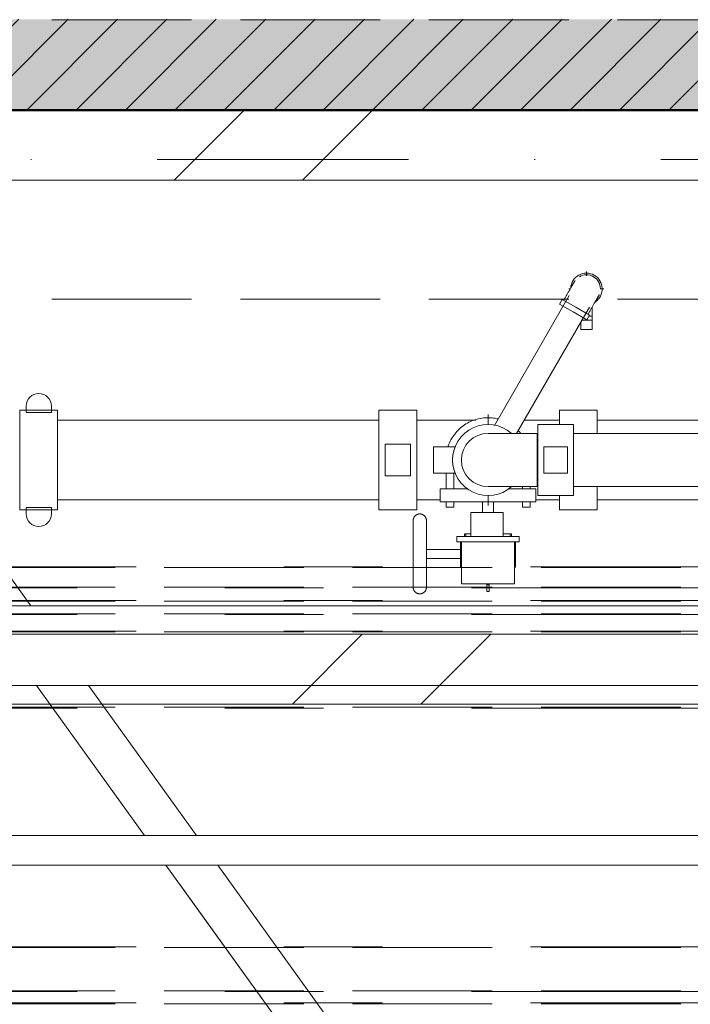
# Model space of a CAD drawing. Header units: centimetres. Extents: x -996 to 7161, y -1849 to 2591.
# Tile 19 of 49: x 1658 to 1754, y -350 to -209. Entities that reach past the tile are written whole.
import ezdxf
from ezdxf.enums import TextEntityAlignment as Align

# ---------------------------------------------------------------- set-up
doc = ezdxf.new("R2010")
doc.units = ezdxf.units.CM
doc.header["$LTSCALE"] = 0.1
doc.header["$MEASUREMENT"] = 0
for name, pattern in [('Krawędzie ukryte', [270, 200, -70]), ('Kropki i Kreski', [720, 360, -180, 0, -180]), ('Przerywana podwójnie', [1093.611073, 529.166651, -211.666656, 141.111112, -211.666656])]:
    doc.linetypes.add(name, pattern=pattern)
for name, color, linetype in [('2_instalacje pompownia.ISTN', 7, 'Continuous'), ('2_stropy.K_IR', 7, 'Continuous'), ('2_ściany wewnętrzne.ISTN', 7, 'Continuous'), ('3_opisy.K_IR', 7, 'Continuous'), ('3_pompownia.K_IR', 7, 'Continuous'), ('4_osie.ISTN', 7, 'Continuous'), ('5_opisy.K_IR', 7, 'Continuous')]:
    doc.layers.add(name, color=color, linetype=linetype)
doc.styles.add('GENERATED_STYLE_1', font='txt')
doc.dimstyles.new('GENERATED_STYLE__5', dxfattribs={"dimtxt": 0.18, "dimasz": 18.24, "dimexe": 0.18, "dimexo": 0.0625, "dimgap": 0.09, "dimtad": 0, "dimtih": 1, "dimtoh": 1, "dimdec": 4, "dimzin": 0, "dimdsep": 46, "dimcen": 0.09, "dimadec": 0, "dimazin": 0, "dimtfac": 1, "dimtdec": 4, "dimtmove": 0, "dimatfit": 3, "dimldrblk": 'ARROWHEAD_5', "dimfxl": 1, "dimtolj": 1, "dimtzin": 0, "dimarcsym": 0})

# ---------------------------------------------------------------- blocks, each defined once
blk = doc.blocks.new('Strop_12_1', base_point=(1602.63, -306.86))
at = {"layer": '2_stropy.K_IR', "linetype": 'Continuous', "lineweight": 0, "true_color": 0x00c600}
h = blk.add_hatch(dxfattribs=at)
h.set_pattern_fill('Podwójny_szraf_1_4_0001', color=92, style=0, pattern_type=2)
h.set_pattern_definition([(45, (0, 0), (-45.962, 45.962), []), (45, (-9.19, 9.19), (-45.962, 45.962), [])])
h.paths.add_polyline_path([(1602.63, -306.86), (1832.63, -306.86), (1832.63, -221.86), (1602.63, -221.86)])
h.paths.add_polyline_path([(1612.63, -231.86), (1822.63, -231.86), (1822.63, -296.86), (1612.63, -296.86)], flags=0)
at = {"layer": '2_stropy.K_IR', "color": 7, "linetype": 'Continuous', "lineweight": 9, "flags": 128}
for points in [[(1602.63, -306.86), (1832.63, -306.86), (1832.63, -221.86), (1602.63, -221.86)], [(1612.63, -231.86), (1822.63, -231.86), (1822.63, -296.86), (1612.63, -296.86)]]:
    blk.add_lwpolyline(points, close=True, dxfattribs=at)
blk = doc.blocks.new('Ściana_14_1', base_point=(1398.32, -221.86))
at = {"layer": '2_ściany wewnętrzne.ISTN', "linetype": 'Continuous', "lineweight": 0, "true_color": 0xffaaaa}
blk.add_hatch(color=21, dxfattribs=at).paths.add_polyline_path([(1398.32, -208.91), (1398.63, -208.91), (1398.63, -221.86), (1834.63, -221.86), (1834.63, -208.86), (1398.32, -208.86)])
h = blk.add_hatch(dxfattribs=at)
h.set_pattern_fill('Bloczki_ceramiczne_0001', color=21, style=0, pattern_type=2)
h.set_pattern_definition([(45, (0, 0), (-3.535534, 3.535534), [])])
h.paths.add_polyline_path([(1398.32, -208.91), (1398.63, -208.91), (1398.63, -221.86), (1834.63, -221.86), (1834.63, -208.86), (1398.32, -208.86)])
at = {"layer": '2_ściany wewnętrzne.ISTN', "color": 8, "linetype": 'Continuous', "lineweight": 50, "flags": 128}
blk.add_lwpolyline([(1398.63, -221.86), (1847.63, -221.86)], dxfattribs=at)
blk = doc.blocks.new('Standardowy znacznik osi[8]_1', base_point=(3832.51, -228.91))
at = {"layer": '4_osie.ISTN', "color": 252, "linetype": 'Kropki i Kreski', "lineweight": 0}
blk.add_line((3732.51, -228.91), (-339.9, -228.91), dxfattribs=at)
at = {"layer": '4_osie.ISTN', "color": 252, "lineweight": 0, "style": 'GENERATED_STYLE_1'}
for tag, p in [('AC_MarkerText_1_1', (-479.9, -226.91)), ('AC_MarkerText_1_0', (3872.51, -226.91))]:
    blk.add_attdef(tag, text='', height=35, rotation=360, dxfattribs=at).set_placement(p, align=Align.MIDDLE_CENTER)
blk = doc.blocks.new('Rura 22[12]_1', base_point=(2103.7, -301.92))
at = {"layer": '2_instalacje pompownia.ISTN', "color": 252, "linetype": 'Przerywana podwójnie', "lineweight": 15}
for p, q in [((1293.7, -296.42), (2103.7, -296.42)), ((2103.7, -307.42), (1293.7, -307.42))]:
    blk.add_line(p, q, dxfattribs=at)
at = {"layer": '2_instalacje pompownia.ISTN', "color": 252, "linetype": 'Krawędzie ukryte', "lineweight": 15}
for p, q in [((2103.7, -296.52), (1293.7, -296.52)), ((2103.7, -307.32), (1293.7, -307.32))]:
    blk.add_line(p, q, dxfattribs=at)
blk = doc.blocks.new('Rura 22[13]_1', base_point=(2103.7, -353.63))
at = {"layer": '2_instalacje pompownia.ISTN', "color": 252, "linetype": 'Przerywana podwójnie', "lineweight": 15}
blk.add_line((1293.7, -349.63), (2103.7, -349.63), dxfattribs=at)
at = {"layer": '2_instalacje pompownia.ISTN', "color": 252, "linetype": 'Krawędzie ukryte', "lineweight": 15}
blk.add_line((2103.7, -349.73), (1293.7, -349.73), dxfattribs=at)
blk = doc.blocks.new('Rura 22[16]_1', base_point=(2103.7, -293.04))
at = {"layer": '2_instalacje pompownia.ISTN', "color": 252, "linetype": 'Przerywana podwójnie', "lineweight": 15}
for p, q in [((1293.7, -292.04), (2103.7, -292.04)), ((2103.7, -294.04), (1293.7, -294.04))]:
    blk.add_line(p, q, dxfattribs=at)
at = {"layer": '2_instalacje pompownia.ISTN', "color": 252, "linetype": 'Krawędzie ukryte', "lineweight": 15}
for p, q in [((2103.7, -292.14), (1293.7, -292.14)), ((2103.7, -293.94), (1293.7, -293.94))]:
    blk.add_line(p, q, dxfattribs=at)
blk = doc.blocks.new('Rura 22[17]_1', base_point=(2103.7, -288.7))
at = {"layer": '2_instalacje pompownia.ISTN', "color": 252, "linetype": 'Przerywana podwójnie', "lineweight": 15}
for p, q in [((1293.7, -287.2), (2103.7, -287.2)), ((2103.7, -290.2), (1293.7, -290.2))]:
    blk.add_line(p, q, dxfattribs=at)
at = {"layer": '2_instalacje pompownia.ISTN', "color": 252, "linetype": 'Krawędzie ukryte', "lineweight": 15}
for p, q in [((2103.7, -287.3), (1293.7, -287.3)), ((2103.7, -290.1), (1293.7, -290.1))]:
    blk.add_line(p, q, dxfattribs=at)
blk = doc.blocks.new('Rura 22[18]_1', base_point=(2103.7, -344.8))
at = {"layer": '2_instalacje pompownia.ISTN', "color": 252, "linetype": 'Przerywana podwójnie', "lineweight": 15}
for p, q in [((1293.7, -341.6), (2103.7, -341.6)), ((2103.7, -348), (1293.7, -348))]:
    blk.add_line(p, q, dxfattribs=at)
at = {"layer": '2_instalacje pompownia.ISTN', "color": 252, "linetype": 'Krawędzie ukryte', "lineweight": 15}
for p, q in [((2103.7, -341.7), (1293.7, -341.7)), ((2103.7, -347.9), (1293.7, -347.9))]:
    blk.add_line(p, q, dxfattribs=at)
blk = doc.blocks.new('ARROWHEAD_5')
at = {"linetype": 'Continuous', "lineweight": 0}
blk.add_hatch(color=0, dxfattribs=at).paths.add_polyline_path([(-1, 0.2679), (0, 0), (-1, -0.2679)])
at = {"color": 0, "linetype": 'Continuous', "lineweight": 0}
blk.add_line((0, 0), (-1, 0), dxfattribs=at)

msp = doc.modelspace()

# ---------------------------------------------------------------- linework, layer by layer
at = {"layer": '3_opisy.K_IR', "color": 252, "linetype": 'Krawędzie ukryte', "lineweight": 15}
for points in [[(3518.63, -208.91), (858.63, -208.91)], [(3518.63, -248.91), (858.63, -248.91)]]:
    msp.add_lwpolyline(points, dxfattribs=at)
at = {"layer": '3_pompownia.K_IR', "color": 7, "linetype": 'Continuous', "lineweight": 0}
for p, q in [((1739.17, -245.57), (1739.17, -244.93)), ((1736.67, -247.43), (1736.87, -247.43)), ((1741.13, -247.43), (1741.67, -247.43)), ((1736.7, -248.39), (1726, -266.97)), ((1735.7, -248.94), (1735.32, -249.61)), ((1737.65, -250.07), (1735.7, -248.94)), ((1729.18, -268.12), (1739.59, -250.05)), ((1735.32, -249.61), (1737.27, -250.73)), ((1737.27, -250.73), (1739.22, -251.85)), ((1739.6, -251.19), (1737.65, -250.07)), ((1739.98, -250.19), (1739.89, -250.19)), ((1739.98, -251.93), (1739.98, -250.03)), ((1739.98, -250.19), (1739.98, -251.03)), ((1738.38, -253.23), (1738.38, -252.15)), ((1738.5, -251.93), (1739.18, -251.93)), ((1739.18, -251.93), (1739.98, -251.93)), ((1739.22, -251.85), (1739.6, -251.19)), ((1739.52, -251.33), (1739.98, -251.33)), ((1739.98, -251.33), (1739.98, -251.03)), ((1739.98, -251.33), (1739.98, -253.23)), ((1739.98, -253.23), (1738.38, -253.23)), ((1663.47, -264.77), (1658.06, -264.77)), ((1658.06, -279.07), (1658.06, -264.77)), ((1658.96, -264.2), (1658.96, -265.15)), ((1662.57, -265.15), (1662.57, -264.2)), ((1663.47, -264.77), (1663.47, -279.07)), ((1714.88, -264.77), (1709.46, -264.77)), ((1709.46, -264.77), (1709.46, -271.92)), ((1714.88, -271.92), (1714.88, -264.77)), ((1740.71, -264.77), (1735.3, -264.77)), ((1735.3, -264.77), (1735.3, -266.85)), ((1740.71, -268.11), (1740.71, -264.77)), ((1658.96, -265.15), (1662.57, -265.15)), ((1709.46, -266.21), (1663.47, -266.21)), ((1723.36, -266.21), (1714.88, -266.21)), ((1725.09, -266.03), (1725.09, -265.43)), ((1725.09, -266.85), (1725.09, -265.43)), ((1735.3, -266.21), (1730.28, -266.21)), ((1759.58, -266.21), (1740.71, -266.21)), ((1737.3, -266.85), (1732.22, -266.85)), ((1732.22, -266.85), (1732.22, -271.93)), ((1737.3, -271.93), (1737.3, -266.85)), ((1732.22, -268.12), (1732.1, -268.12)), ((1732.1, -268.12), (1732.1, -271.93)), ((1732.1, -271.93), (1732.1, -268.12)), ((1846.86, -268.12), (1737.3, -268.12)), ((1710.37, -269.64), (1710.37, -274.21)), ((1713.97, -269.64), (1710.37, -269.64)), ((1713.97, -274.21), (1713.97, -269.64)), ((1717.3, -270.02), (1717.3, -273.83)), ((1718.99, -270.02), (1720.38, -270.02)), ((1733.07, -270.02), (1733.07, -273.83)), ((1736.46, -273.83), (1736.46, -270.02)), ((1709.46, -271.92), (1709.46, -279.07)), ((1714.88, -279.07), (1714.88, -271.92)), ((1732.1, -271.93), (1732.1, -275.74)), ((1732.1, -275.74), (1732.1, -271.93)), ((1732.22, -271.93), (1732.22, -277.01)), ((1737.3, -277.01), (1737.3, -271.93)), ((1710.37, -274.21), (1713.97, -274.21)), ((1720.38, -273.83), (1718.99, -273.83)), ((1719.09, -273.83), (1719.09, -276.03)), ((1720.19, -276.03), (1720.19, -273.83)), ((1718.24, -276.03), (1718.24, -277.93)), ((1718.74, -276.03), (1718.24, -276.03)), ((1718.74, -276.03), (1722.15, -276.03)), ((1728.02, -276.03), (1731.44, -276.03)), ((1730.04, -275.74), (1730.04, -276.03)), ((1731.14, -276.03), (1731.14, -275.74)), ((1731.94, -276.03), (1731.44, -276.03)), ((1731.94, -277.93), (1731.94, -276.03)), ((1732.1, -275.74), (1732.22, -275.74)), ((1737.3, -275.73), (1846.86, -275.73)), ((1740.71, -279.07), (1740.71, -275.75)), ((1725.09, -278.43), (1725.09, -277.01)), ((1732.22, -277.01), (1737.3, -277.01)), ((1735.3, -277.01), (1735.3, -279.07)), ((1662.57, -278.7), (1658.96, -278.7)), ((1658.96, -278.7), (1658.96, -279.65)), ((1662.57, -279.65), (1662.57, -278.7)), ((1663.47, -277.64), (1709.46, -277.64)), ((1714.88, -277.64), (1718.24, -277.64)), ((1718.24, -277.93), (1718.74, -277.93)), ((1731.44, -277.93), (1718.74, -277.93)), ((1719.09, -277.93), (1719.09, -278.69)), ((1719.09, -278.69), (1719.64, -278.69)), ((1719.64, -278.69), (1720.19, -278.69)), ((1720.19, -278.69), (1720.19, -277.93)), ((1724.3, -277.93), (1724.3, -279.43)), ((1725.09, -278.43), (1725.09, -277.93)), ((1725.87, -279.43), (1725.87, -277.93)), ((1730.04, -277.93), (1730.04, -278.69)), ((1730.04, -278.69), (1730.59, -278.69)), ((1730.59, -278.69), (1731.14, -278.69)), ((1731.14, -278.69), (1731.14, -277.93)), ((1731.44, -277.93), (1731.94, -277.93)), ((1731.93, -277.64), (1735.3, -277.64)), ((1740.71, -277.64), (1759.57, -277.64)), ((1659.65, -292.79), (1649.83, -279.16)), ((1658.06, -279.07), (1663.47, -279.07)), ((1709.46, -279.07), (1714.88, -279.07)), ((1722.64, -279.43), (1722.64, -282.88)), ((1724.94, -279.43), (1722.64, -279.43)), ((1727.24, -279.43), (1724.94, -279.43)), ((1727.24, -282.88), (1727.24, -279.43)), ((1735.3, -279.07), (1740.71, -279.07)), ((1720.64, -282.88), (1720.64, -283.64)), ((1720.65, -282.88), (1720.64, -282.88)), ((1721.14, -282.88), (1720.64, -282.88)), ((1721.14, -282.88), (1729.04, -282.88)), ((1721.74, -282.5), (1721.74, -282.88)), ((1721.92, -282.88), (1721.92, -282.5)), ((1728.25, -282.88), (1728.25, -282.5)), ((1728.43, -282.88), (1728.43, -282.5)), ((1729.54, -282.88), (1729.04, -282.88)), ((1729.54, -282.88), (1729.52, -282.88)), ((1729.54, -283.64), (1729.54, -282.88)), ((1720.64, -283.64), (1721.14, -283.64)), ((1720.64, -283.64), (1720.65, -283.64)), ((1729.04, -283.64), (1721.14, -283.64)), ((1721.15, -287.27), (1721.15, -283.64)), ((1721.29, -283.64), (1721.29, -289.64)), ((1728.89, -289.64), (1728.89, -283.64)), ((1729.02, -287.27), (1729.02, -283.64)), ((1729.04, -283.64), (1729.54, -283.64)), ((1729.52, -283.64), (1729.54, -283.64)), ((1721.15, -284.71), (1716.27, -284.71)), ((1716.27, -286.01), (1721.15, -286.01)), ((1721.3, -287.27), (1721.15, -287.27)), ((1729.02, -287.27), (1728.87, -287.27)), ((1721.29, -289.64), (1721.79, -289.64)), ((1728.39, -289.64), (1721.79, -289.64)), ((1724.93, -289.81), (1724.93, -289.64)), ((1724.93, -290.76), (1724.93, -289.81)), ((1725.24, -289.81), (1724.93, -289.81)), ((1725.24, -289.64), (1725.24, -289.81)), ((1725.24, -289.81), (1725.24, -290.76)), ((1728.39, -289.64), (1728.89, -289.64)), ((1725.24, -290.76), (1724.93, -290.76)), ((2038.11, -292.79), (1521.1, -292.79)), ((1521.1, -304.22), (2038.11, -304.22)), ((1660.45, -304.22), (1675.92, -325.68)), ((1683.35, -325.68), (1667.89, -304.22)), ((1840.1, -325.68), (1547.3, -325.68)), ((1547.3, -329.9), (1840.1, -329.9)), ((1678.95, -329.9), (1702.9, -363.13)), ((1710.33, -363.13), (1686.39, -329.9)), ((1681.11, -332.88), (1702.9, -363.13))]:
    msp.add_line(p, q, dxfattribs=at)
at = {"layer": '3_pompownia.K_IR', "color": 7, "linetype": 'Continuous', "lineweight": 0, "flags": 128}
for points in [[(1737.43, -246.43), (1737.43, -246.43), (1737.42, -246.44), (1737.42, -246.45), (1737.41, -246.46), (1737.4, -246.48), (1737.39, -246.5), (1737.37, -246.53), (1737.35, -246.56), (1737.33, -246.6), (1737.31, -246.64), (1737.29, -246.68), (1737.26, -246.73), (1737.23, -246.78), (1737.2, -246.83), (1737.16, -246.89), (1737.13, -246.95), (1737.09, -247.01), (1737.05, -247.08), (1737.01, -247.15), (1736.97, -247.23), (1736.93, -247.3), (1736.88, -247.38), (1736.83, -247.47), (1736.78, -247.55), (1736.73, -247.64), (1736.68, -247.73), (1736.63, -247.82), (1736.57, -247.91), (1736.52, -248.01), (1736.46, -248.11), (1736.41, -248.21), (1736.35, -248.31), (1736.29, -248.41), (1736.23, -248.51), (1736.17, -248.61), (1736.11, -248.72), (1736.05, -248.82), (1735.99, -248.93), (1735.93, -249.03), (1735.91, -249.06)], [(1739.4, -251.07), (1739.46, -250.96), (1739.52, -250.86), (1739.58, -250.75), (1739.64, -250.65), (1739.7, -250.54), (1739.76, -250.44), (1739.82, -250.34), (1739.87, -250.24), (1739.93, -250.14), (1739.99, -250.04), (1740.04, -249.95), (1740.1, -249.85), (1740.15, -249.76), (1740.2, -249.67), (1740.25, -249.58), (1740.3, -249.49), (1740.35, -249.41), (1740.4, -249.33), (1740.44, -249.25), (1740.48, -249.18), (1740.53, -249.11), (1740.57, -249.04), (1740.6, -248.97), (1740.64, -248.91), (1740.67, -248.85), (1740.7, -248.8), (1740.73, -248.74), (1740.76, -248.7), (1740.79, -248.65), (1740.81, -248.61), (1740.83, -248.58), (1740.85, -248.54), (1740.87, -248.52), (1740.88, -248.49), (1740.89, -248.47), (1740.9, -248.46), (1740.91, -248.44), (1740.91, -248.44), (1740.91, -248.43)], [(1726.53, -266.05), (1726.35, -266.01), (1726.11, -265.96), (1725.87, -265.93), (1725.63, -265.9), (1725.39, -265.88), (1725.15, -265.88), (1724.91, -265.88), (1724.67, -265.89), (1724.43, -265.91), (1724.19, -265.94), (1723.95, -265.98), (1723.71, -266.03), (1723.48, -266.09), (1723.24, -266.16), (1723.02, -266.24), (1722.79, -266.33), (1722.57, -266.42), (1722.35, -266.53), (1722.14, -266.64), (1721.93, -266.77), (1721.72, -266.9), (1721.53, -267.03), (1721.33, -267.18), (1721.15, -267.33), (1720.97, -267.5), (1720.79, -267.66), (1720.62, -267.84), (1720.46, -268.02), (1720.31, -268.21), (1720.17, -268.4), (1720.03, -268.6), (1719.9, -268.81), (1719.78, -269.02), (1719.67, -269.23), (1719.57, -269.45), (1719.47, -269.67), (1719.39, -269.9), (1719.34, -270.02)], [(1727.47, -268.12), (1727.27, -268.12), (1727.07, -268.12), (1726.88, -268.12), (1726.69, -268.12), (1726.52, -268.12), (1726.35, -268.12), (1726.2, -268.12), (1726.05, -268.12), (1725.91, -268.12), (1725.79, -268.12), (1725.67, -268.12), (1725.56, -268.12), (1725.47, -268.12), (1725.38, -268.12), (1725.31, -268.12), (1725.24, -268.12), (1725.19, -268.12), (1725.15, -268.12), (1725.11, -268.12), (1725.09, -268.12), (1725.09, -268.12)], [(1732.1, -268.12), (1731.82, -268.12), (1731.54, -268.12), (1731.26, -268.12), (1730.98, -268.12), (1730.7, -268.12), (1730.43, -268.12), (1730.16, -268.12), (1729.89, -268.12), (1729.63, -268.12), (1729.37, -268.12), (1729.11, -268.12), (1728.86, -268.12), (1728.61, -268.12), (1728.37, -268.12), (1728.14, -268.12), (1727.91, -268.12), (1727.69, -268.12), (1727.47, -268.12)], [(1729.79, -268.12), (1729.63, -267.94), (1729.47, -267.76)], [(1725.09, -275.74), (1725.09, -275.74), (1725.11, -275.74), (1725.14, -275.74), (1725.18, -275.74), (1725.23, -275.74), (1725.29, -275.74), (1725.36, -275.74), (1725.44, -275.74), (1725.54, -275.74), (1725.64, -275.74), (1725.75, -275.74), (1725.88, -275.74), (1726.01, -275.74), (1726.16, -275.74), (1726.31, -275.74), (1726.47, -275.74), (1726.65, -275.74), (1726.83, -275.74), (1727.01, -275.74), (1727.21, -275.74), (1727.42, -275.74), (1727.63, -275.74), (1727.85, -275.74), (1728.08, -275.74), (1728.31, -275.74), (1728.55, -275.74), (1728.79, -275.74), (1729.04, -275.74), (1729.3, -275.74), (1729.56, -275.74), (1729.82, -275.74), (1730.09, -275.74), (1730.36, -275.74), (1730.63, -275.74), (1730.9, -275.74), (1731.18, -275.74), (1731.46, -275.74), (1731.74, -275.74), (1732.02, -275.74), (1732.1, -275.74)], [(1714.37, -280.6), (1714.37, -280.56), (1714.37, -280.52), (1714.37, -280.48), (1714.38, -280.45), (1714.39, -280.41), (1714.39, -280.37), (1714.4, -280.34), (1714.42, -280.3), (1714.43, -280.26), (1714.44, -280.23), (1714.46, -280.19), (1714.47, -280.16), (1714.49, -280.13), (1714.51, -280.09), (1714.53, -280.06), (1714.56, -280.03), (1714.58, -280), (1714.6, -279.97), (1714.63, -279.94), (1714.66, -279.92), (1714.68, -279.89), (1714.71, -279.86), (1714.74, -279.84), (1714.77, -279.82), (1714.8, -279.8), (1714.84, -279.78), (1714.87, -279.76), (1714.9, -279.74), (1714.94, -279.73), (1714.97, -279.71), (1715.01, -279.7), (1715.05, -279.69), (1715.08, -279.68), (1715.12, -279.67), (1715.16, -279.66), (1715.2, -279.65), (1715.23, -279.65), (1715.27, -279.65), (1715.31, -279.65), (1715.35, -279.65), (1715.39, -279.65), (1715.42, -279.65), (1715.46, -279.66), (1715.5, -279.66), (1715.54, -279.67), (1715.57, -279.68), (1715.61, -279.69), (1715.65, -279.7), (1715.68, -279.72), (1715.72, -279.73), (1715.75, -279.75), (1715.78, -279.77), (1715.82, -279.79), (1715.85, -279.81), (1715.88, -279.83), (1715.91, -279.85), (1715.94, -279.88), (1715.97, -279.9), (1716, -279.93), (1716.02, -279.96), (1716.05, -279.98), (1716.07, -280.01), (1716.09, -280.04), (1716.12, -280.08), (1716.14, -280.11), (1716.15, -280.14), (1716.17, -280.17), (1716.19, -280.21), (1716.2, -280.24), (1716.22, -280.28), (1716.23, -280.32), (1716.24, -280.35), (1716.25, -280.39), (1716.26, -280.43), (1716.26, -280.46), (1716.27, -280.5), (1716.27, -280.54), (1716.27, -280.58), (1716.27, -280.6)], [(1714.37, -281.02), (1714.37, -280.94), (1714.37, -280.87), (1714.37, -280.81), (1714.37, -280.76), (1714.37, -280.72), (1714.37, -280.68), (1714.37, -280.65), (1714.37, -280.62), (1714.37, -280.61), (1714.37, -280.6), (1714.37, -280.6)], [(1714.37, -280.6), (1714.37, -280.6), (1714.37, -280.61), (1714.37, -280.63), (1714.37, -280.66), (1714.37, -280.69), (1714.37, -280.74), (1714.37, -280.78), (1714.37, -280.84), (1714.37, -280.9), (1714.37, -280.97), (1714.37, -281.05), (1714.37, -281.14), (1714.37, -281.23), (1714.37, -281.33), (1714.37, -281.43), (1714.37, -281.54), (1714.37, -281.66), (1714.37, -281.78), (1714.37, -281.91), (1714.37, -282.04), (1714.37, -282.18), (1714.37, -282.33), (1714.37, -282.48), (1714.37, -282.63), (1714.37, -282.79), (1714.37, -282.95), (1714.37, -283.12), (1714.37, -283.29), (1714.37, -283.46), (1714.37, -283.64), (1714.37, -283.81), (1714.37, -284), (1714.37, -284.18), (1714.37, -284.36), (1714.37, -284.55), (1714.37, -284.74), (1714.37, -284.93), (1714.37, -285.12), (1714.37, -285.31), (1714.37, -285.5), (1714.37, -285.69), (1714.37, -285.88), (1714.37, -286.07), (1714.37, -286.26), (1714.37, -286.44), (1714.37, -286.63), (1714.37, -286.81), (1714.37, -286.99), (1714.37, -287.17), (1714.37, -287.34), (1714.37, -287.51), (1714.37, -287.68), (1714.37, -287.85), (1714.37, -288.01), (1714.37, -288.16), (1714.37, -288.32), (1714.37, -288.46), (1714.37, -288.6), (1714.37, -288.74), (1714.37, -288.87), (1714.37, -289), (1714.37, -289.12), (1714.37, -289.23), (1714.37, -289.34), (1714.37, -289.44), (1714.37, -289.54), (1714.37, -289.63), (1714.37, -289.71), (1714.37, -289.78), (1714.37, -289.85), (1714.37, -289.91), (1714.37, -289.96), (1714.37, -290.01), (1714.37, -290.05), (1714.37, -290.08), (1714.37, -290.1), (1714.37, -290.11), (1714.37, -290.12), (1714.37, -290.12)], [(1716.27, -280.6), (1716.27, -280.6), (1716.27, -280.61), (1716.27, -280.63), (1716.27, -280.66), (1716.27, -280.69), (1716.27, -280.74), (1716.27, -280.78), (1716.27, -280.84), (1716.27, -280.9), (1716.27, -280.97), (1716.27, -281.05)], [(1716.27, -290.12), (1716.27, -290.12), (1716.27, -290.11), (1716.27, -290.09), (1716.27, -290.06), (1716.27, -290.03), (1716.27, -289.99), (1716.27, -289.94), (1716.27, -289.88), (1716.27, -289.82), (1716.27, -289.75), (1716.27, -289.67), (1716.27, -289.59), (1716.27, -289.49), (1716.27, -289.4), (1716.27, -289.29), (1716.27, -289.18), (1716.27, -289.06), (1716.27, -288.94), (1716.27, -288.81), (1716.27, -288.68), (1716.27, -288.54), (1716.27, -288.4), (1716.27, -288.25), (1716.27, -288.09), (1716.27, -287.93), (1716.27, -287.77), (1716.27, -287.61), (1716.27, -287.44), (1716.27, -287.26), (1716.27, -287.09), (1716.27, -286.91), (1716.27, -286.73), (1716.27, -286.54), (1716.27, -286.36), (1716.27, -286.17), (1716.27, -285.98), (1716.27, -285.79), (1716.27, -285.6), (1716.27, -285.41), (1716.27, -285.22), (1716.27, -285.03), (1716.27, -284.84), (1716.27, -284.65), (1716.27, -284.47), (1716.27, -284.28), (1716.27, -284.09), (1716.27, -283.91), (1716.27, -283.73), (1716.27, -283.55), (1716.27, -283.38), (1716.27, -283.21), (1716.27, -283.04), (1716.27, -282.88), (1716.27, -282.71), (1716.27, -282.56), (1716.27, -282.41), (1716.27, -282.26), (1716.27, -282.12), (1716.27, -281.98), (1716.27, -281.85), (1716.27, -281.72), (1716.27, -281.6), (1716.27, -281.49), (1716.27, -281.38), (1716.27, -281.28), (1716.27, -281.19), (1716.27, -281.1), (1716.27, -281.02), (1716.27, -280.94), (1716.27, -280.87), (1716.27, -280.81), (1716.27, -280.76), (1716.27, -280.72), (1716.27, -280.68), (1716.27, -280.65), (1716.27, -280.62), (1716.27, -280.61), (1716.27, -280.6), (1716.27, -280.6)], [(1714.37, -290.12), (1714.37, -290.12), (1714.37, -290.11), (1714.37, -290.09), (1714.37, -290.06), (1714.37, -290.03), (1714.37, -289.99), (1714.37, -289.94), (1714.37, -289.88), (1714.37, -289.82), (1714.37, -289.75)], [(1716.27, -290.12), (1716.27, -290.16), (1716.27, -290.2), (1716.27, -290.24), (1716.26, -290.28), (1716.25, -290.31), (1716.24, -290.35), (1716.24, -290.39), (1716.22, -290.42), (1716.21, -290.46), (1716.2, -290.49), (1716.18, -290.53), (1716.16, -290.56), (1716.15, -290.6), (1716.13, -290.63), (1716.11, -290.66), (1716.08, -290.69), (1716.06, -290.72), (1716.04, -290.75), (1716.01, -290.78), (1715.98, -290.81), (1715.96, -290.83), (1715.93, -290.86), (1715.9, -290.88), (1715.87, -290.9), (1715.83, -290.93), (1715.8, -290.95), (1715.77, -290.96), (1715.73, -290.98), (1715.7, -291), (1715.66, -291.01), (1715.63, -291.02), (1715.59, -291.04), (1715.56, -291.05), (1715.52, -291.06), (1715.48, -291.06), (1715.44, -291.07), (1715.41, -291.07), (1715.37, -291.07), (1715.33, -291.08), (1715.29, -291.08), (1715.25, -291.07), (1715.22, -291.07), (1715.18, -291.07), (1715.14, -291.06), (1715.1, -291.05), (1715.07, -291.04), (1715.03, -291.03), (1714.99, -291.02), (1714.96, -291), (1714.92, -290.99), (1714.89, -290.97), (1714.86, -290.96), (1714.82, -290.94), (1714.79, -290.92), (1714.76, -290.89), (1714.73, -290.87), (1714.7, -290.85), (1714.67, -290.82), (1714.64, -290.79), (1714.62, -290.77), (1714.59, -290.74), (1714.57, -290.71), (1714.55, -290.68), (1714.52, -290.65), (1714.5, -290.61), (1714.48, -290.58), (1714.47, -290.55), (1714.45, -290.51), (1714.44, -290.48), (1714.42, -290.44), (1714.41, -290.41), (1714.4, -290.37), (1714.39, -290.33), (1714.38, -290.3), (1714.38, -290.26), (1714.37, -290.22), (1714.37, -290.18), (1714.37, -290.14), (1714.37, -290.12)], [(1716.27, -289.71), (1716.27, -289.78), (1716.27, -289.85), (1716.27, -289.91), (1716.27, -289.96), (1716.27, -290.01), (1716.27, -290.05), (1716.27, -290.08), (1716.27, -290.1), (1716.27, -290.11), (1716.27, -290.12), (1716.27, -290.12)]]:
    msp.add_lwpolyline(points, dxfattribs=at)
at = {"layer": '3_pompownia.K_IR', "color": 7, "linetype": 'Continuous', "lineweight": 0}
for centre, radius, start, end in [((1739.17, -247.43), 2.25, 60.0713, 176.8331), ((1739.17, -247.43), 2.01, 143.4025, 154.5594), ((1739.17, -247.43), 2.01, 60.0713, 120.0713), ((1739.17, -247.43), 2.01, 0.0713, 60.0713), ((1739.17, -247.43), 2.25, 303.8505, 60.0713), ((1739.17, -247.43), 2.01, 325.2765, 336.8401), ((1660.77, -264.2), 1.8, 0, 180), ((1725.09, -271.93), 5.08, 49.0462, 180), ((1725.09, -271.93), 3.81, 90, 180), ((1725.09, -271.93), 3.81, 90, 180), ((1725.09, -271.93), 5.08, 157.9757, 162.6683), ((1725.09, -271.93), 5.08, 166.5433, 180), ((1725.09, -271.93), 5.08, 180, 310.949), ((1725.09, -271.93), 5.08, 180, 193.4563), ((1725.09, -271.93), 3.81, 180, 270), ((1725.09, -271.93), 3.81, 180, 270), ((1725.09, -271.93), 5.08, 197.3332, 202.0243), ((1725.09, -271.92), 5.08, 216.3342, 220.4698), ((1660.77, -279.65), 1.8, 180, 0)]:
    msp.add_arc(centre, radius, start, end, dxfattribs=at)
for centre, major_axis, ratio, start_param, end_param in [((1718.99, -270.02), (1.69, 0), 0.000022, 3.141593, 4.712389), ((1734.76, -270.02), (1.69, 0), 0.000022, 3.141593, 6.283185), ((1718.99, -273.83), (1.69, 0), 0.000022, 3.141593, 4.712389), ((1734.76, -273.83), (1.69, 0), 0.000022, 3.141593, 6.283185), ((1750.49, -282.5), (28.74, 0), 0.000072, 3.141593, 3.252057), ((1725.09, -282.5), (28.74, 0), 0.000072, 4.601925, 4.627328), ((1725.09, -282.5), (28.74, 0), 0.000072, 4.787393, 4.822853), ((1699.69, -282.5), (28.74, 0), 0.000072, 6.172721, 6.283185)]:
    msp.add_ellipse(centre, major_axis=major_axis, ratio=ratio, start_param=start_param, end_param=end_param, dxfattribs=at)

# ---------------------------------------------------------------- block references
at = {"layer": '2_instalacje pompownia.ISTN', "color": 252, "linetype": 'Przerywana podwójnie', "lineweight": 0}
for name, p in [('Rura 22[17]_1', (2103.7, -288.7)), ('Rura 22[16]_1', (2103.7, -293.04)), ('Rura 22[12]_1', (2103.7, -301.92)), ('Rura 22[18]_1', (2103.7, -344.8)), ('Rura 22[13]_1', (2103.7, -353.63))]:
    msp.add_blockref(name, p, dxfattribs=at)
at = {"layer": '2_stropy.K_IR', "color": 7, "linetype": 'Continuous', "lineweight": 9}
msp.add_blockref('Strop_12_1', (1602.63, -306.86), dxfattribs=at)
at = {"layer": '2_ściany wewnętrzne.ISTN', "color": 8, "lineweight": 50}
msp.add_blockref('Ściana_14_1', (1398.32, -221.86), dxfattribs=at)
at = {"layer": '4_osie.ISTN', "color": 252, "linetype": 'Continuous', "lineweight": 0}
msp.add_blockref('Standardowy znacznik osi[8]_1', (3832.51, -228.91), dxfattribs=at)

# ---------------------------------------------------------------- leaders
at = {"layer": '5_opisy.K_IR', "color": 7, "linetype": 'Continuous', "lineweight": 0, "annotation_type": 0, "has_hookline": 1, "hookline_direction": 1}
for points, text_width in [([(1888.73, -248.86), (1888.73, -90.01), (1864.28, -90.01)], 406.53), ([(1862.81, -293.91), (1805.62, -179.56), (1781.17, -179.56)], 175.45)]:
    msp.add_leader(points, dimstyle='GENERATED_STYLE__5', dxfattribs=dict(at, text_width=text_width))

doc.saveas('drawing.dxf')
